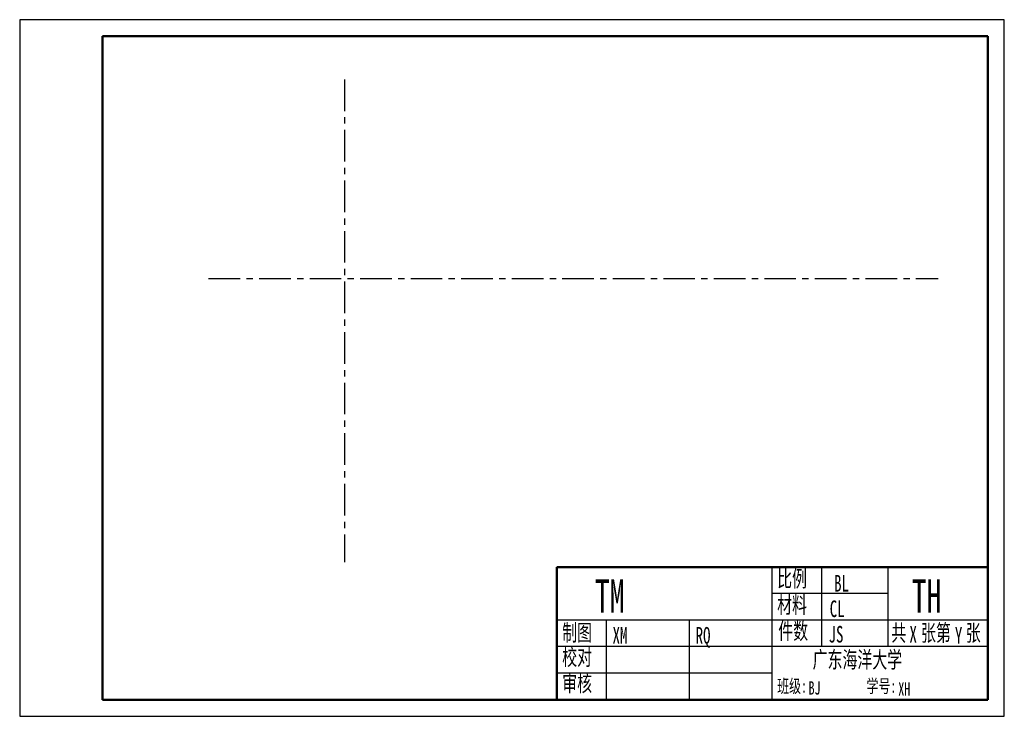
# Model space of a CAD drawing. Header units: millimetres. Extents: x 0 to 297, y 0 to 210.
import ezdxf

# ---------------------------------------------------------------- set-up
doc = ezdxf.new("R2010")
doc.units = ezdxf.units.MM
doc.header["$LTSCALE"] = 0.3
doc.linetypes.add('CENTER', pattern=[50.8, 31.75, -6.35, 6.35, -6.35])
for name, color, linetype in [('1中心线', 1, 'CENTER'), ('4细实线', 3, 'Continuous'), ('6文本', 5, 'Continuous')]:
    doc.layers.add(name, color=color, linetype=linetype)
doc.layers.add('2粗实线', color=7, linetype='Continuous', lineweight=50)
doc.styles.add('text', font='simfang.ttf', dxfattribs={"width": 0.66, "oblique": 10})

msp = doc.modelspace()

# ---------------------------------------------------------------- linework, layer by layer
at = {"layer": '1中心线'}
for p, q in [((98, 192), (98, 46.5)), ((57, 132), (277, 132))]:
    msp.add_line(p, q, dxfattribs=at)
at = {"layer": '2粗实线'}
for p, q in [((292, 205), (25, 205)), ((25, 205), (25, 5)), ((292, 5), (292, 205)), ((162, 45), (292, 45)), ((162, 5), (162, 45)), ((292, 45), (292, 5)), ((25, 5), (292, 5)), ((292, 5), (162, 5))]:
    msp.add_line(p, q, dxfattribs=at)
at = {"layer": '4细实线'}
for p, q in [((297, 210), (0, 210)), ((0, 210), (0, 0)), ((297, 0), (297, 210)), ((227, 5), (227, 45)), ((242, 21), (242, 45)), ((262, 21), (262, 45)), ((262, 37), (227, 37)), ((292, 29), (162, 29)), ((177, 5), (177, 29)), ((202, 5), (202, 29)), ((292, 21), (162, 21)), ((227, 13), (162, 13)), ((0, 0), (297, 0))]:
    msp.add_line(p, q, dxfattribs=at)

# ---------------------------------------------------------------- texts
at = {"layer": '6文本', "style": 'text', "width": 0.66}
for s, height, p in [('比例', 5, (228.48, 39.01)), ('材料', 5, (228.48, 31.12)), ('制图', 5, (163.65, 22.74)), ('件数', 5, (228.82, 23.23)), ('共  张第  张', 5, (262.9, 22.68)), ('校对', 5, (163.65, 15.38)), ('广东海洋大学', 5, (239.18, 14.58)), ('审核', 5, (163.65, 7.48)), ('班级:          学号:', 4, (228.48, 7.11))]:
    msp.add_text(s, height=height, dxfattribs=at).set_placement(p)
for tag, p, s, height in [('BL', (245.66, 37.6), '1:1', 5), ('TM', (173.48, 31.26), '轴承座', 10), ('TH', (269.06, 31.26), '1-01', 10), ('CL', (244.33, 29.92), 'HT200', 5), ('XM', (178.83, 21.91), '萧时诚', 5), ('RQ', (203.89, 21.91), '2017.10.28', 5), ('JS', (243.99, 22.24), '1', 5), ('X', (268.39, 22.24), '1', 5), ('Y', (282.09, 21.91), '1', 5), ('BJ', (237.96, 6.55), '工管1091', 4), ('XH', (265.03, 6.22), '200911424118', 4)]:
    msp.add_attdef(tag, p, s, height=height, dxfattribs=at)

doc.saveas('drawing.dxf')
